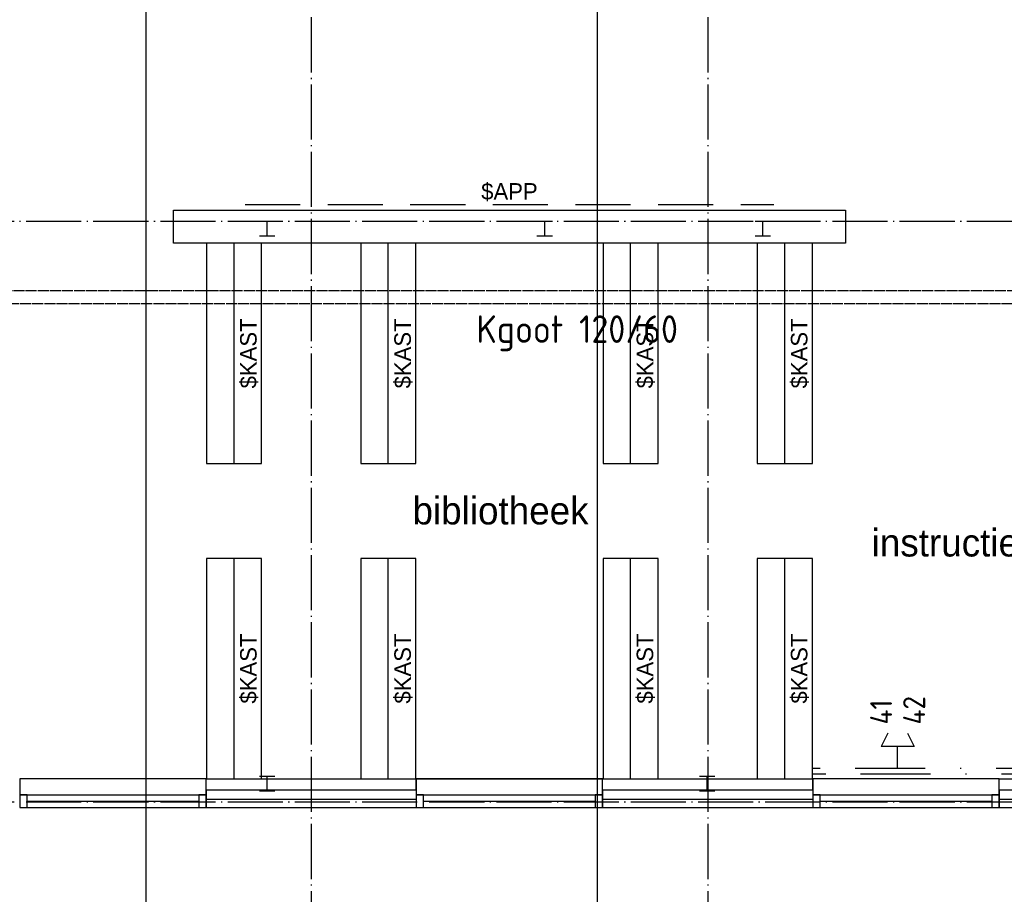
# Model space of a CAD drawing. Extents: x 0 to 1189, y 0 to 841.
# Tile 8 of 27: x 382 to 471, y 200 to 279. Entities that reach past the tile are written whole.
import ezdxf
from ezdxf.enums import TextEntityAlignment as Align

# ---------------------------------------------------------------- set-up
doc = ezdxf.new("R2010")
doc.units = 0
doc.header["$MEASUREMENT"] = 0
for name, pattern in [('B0304', [6, 5, -0.5, 0, -0.5]), ('B0704', [7.5, 5, -2.5]), ('E0001', [1, 1, 0]), ('E0002', [22.225, 6.35, -3.175, 6.35, -3.175, 0, -3.175])]:
    doc.linetypes.add(name, pattern=pattern)
doc.layers.get('0').update_dxf_attribs({"linetype": 'CONTINUOUS'})
for name, color, linetype in [('GOTEN', 3, 'CONTINUOUS'), ('VITELCODERING', 5, 'CONTINUOUS'), ('VITELDATA', 1, 'CONTINUOUS')]:
    doc.layers.add(name, color=color, linetype=linetype)
doc.styles.add('GBB_ISOP', font='b-gbp3.shx')
doc.styles.get("Standard").update_dxf_attribs({"font": 'ISO'})

# ---------------------------------------------------------------- blocks, each defined once
blk = doc.blocks.new('$DAT003')
for p, q in [((3.2, 0.9), (2, 1.5)), ((2, -1.5), (2, 1.5)), ((0, 0), (2, 0)), ((3.2, -0.9), (2, -1.5))]:
    blk.add_line(p, q)

msp = doc.modelspace()

# ---------------------------------------------------------------- linework, layer by layer
at = {"color": 8, "linetype": 'B0304'}
for p, q in [((408.244, 773.278), (408.244, 152.37)), ((444.244, 773.278), (444.244, 152.37)), ((156.669, 260.678), (802.258, 260.678)), ((156.669, 207.978), (802.258, 207.978))]:
    msp.add_line(p, q, dxfattribs=at)
at = {"color": 8}
for p, q in [((393.244, 555.968), (393.244, 135.968)), ((434.244, 135.968), (434.244, 555.968)), ((395.744, 261.678), (456.744, 261.678)), ((395.744, 258.678), (395.744, 261.678)), ((456.744, 261.678), (456.744, 258.678)), ((456.744, 258.678), (395.744, 258.678)), ((398.744, 258.678), (398.744, 238.678)), ((403.744, 258.678), (398.744, 258.678)), ((401.244, 238.678), (401.244, 258.678)), ((403.744, 238.678), (403.744, 258.678)), ((412.744, 258.678), (412.744, 238.678)), ((417.744, 258.678), (412.744, 258.678)), ((415.244, 238.678), (415.244, 258.678)), ((417.744, 238.678), (417.744, 258.678)), ((434.744, 258.678), (434.744, 238.678)), ((439.744, 258.678), (434.744, 258.678)), ((437.244, 238.678), (437.244, 258.678)), ((439.744, 238.678), (439.744, 258.678)), ((448.744, 258.678), (448.744, 238.678)), ((453.744, 258.678), (448.744, 258.678)), ((451.244, 238.678), (451.244, 258.678)), ((453.744, 238.678), (453.744, 258.678)), ((398.744, 238.678), (403.744, 238.678)), ((412.744, 238.678), (417.744, 238.678)), ((434.744, 238.678), (439.744, 238.678)), ((448.744, 238.678), (453.744, 238.678)), ((398.744, 230.078), (398.744, 210.078)), ((403.744, 230.078), (398.744, 230.078)), ((401.244, 210.078), (401.244, 230.078)), ((403.744, 210.078), (403.744, 230.078)), ((412.744, 230.078), (412.744, 210.078)), ((417.744, 230.078), (412.744, 230.078)), ((415.244, 210.078), (415.244, 230.078)), ((417.744, 210.078), (417.744, 230.078)), ((434.744, 230.078), (434.744, 210.078)), ((439.744, 230.078), (434.744, 230.078)), ((437.244, 210.078), (437.244, 230.078)), ((439.744, 210.078), (439.744, 230.078)), ((448.744, 230.078), (448.744, 210.078)), ((453.744, 230.078), (448.744, 230.078)), ((451.244, 210.078), (451.244, 230.078)), ((453.744, 210.078), (453.744, 230.078)), ((398.704, 210.078), (381.784, 210.078)), ((381.784, 210.078), (381.784, 208.618)), ((398.704, 210.078), (453.784, 210.078)), ((398.704, 208.618), (398.704, 210.078)), ((398.704, 209.078), (398.704, 210.078)), ((398.744, 210.078), (403.744, 210.078)), ((412.744, 210.078), (417.744, 210.078)), ((434.704, 210.078), (417.784, 210.078)), ((417.784, 210.078), (417.784, 208.618)), ((417.784, 209.078), (417.784, 210.078)), ((434.704, 208.618), (434.704, 210.078)), ((434.704, 209.078), (434.704, 210.078)), ((434.744, 210.078), (439.744, 210.078)), ((448.744, 210.078), (453.744, 210.078)), ((470.704, 210.078), (453.784, 210.078)), ((453.784, 210.078), (453.784, 208.618)), ((453.784, 209.078), (453.784, 210.078)), ((470.704, 210.078), (525.744, 210.078)), ((470.704, 208.618), (470.704, 210.078)), ((470.704, 209.078), (470.704, 210.078)), ((381.784, 208.618), (398.704, 208.618)), ((398.704, 209.078), (417.784, 209.078)), ((398.704, 209.078), (398.704, 207.478)), ((417.784, 209.078), (417.784, 207.478)), ((417.784, 208.618), (434.704, 208.618)), ((434.704, 209.078), (453.784, 209.078)), ((434.704, 209.078), (434.704, 207.478)), ((453.784, 209.078), (453.784, 207.478)), ((453.784, 208.618), (470.704, 208.618)), ((470.704, 209.078), (489.784, 209.078)), ((470.704, 209.078), (470.704, 207.478)), ((398.704, 208.228), (417.784, 208.228)), ((398.704, 207.478), (453.784, 207.478)), ((434.704, 208.228), (453.784, 208.228)), ((470.704, 208.228), (489.784, 208.228)), ((470.704, 207.478), (525.744, 207.478))]:
    msp.add_line(p, q, dxfattribs=at)
at = {"color": 8, "linetype": 'B0704'}
msp.add_line((402.244, 262.178), (450.244, 262.178), dxfattribs=at)
at = {"color": 8, "linetype": 'ByBlock'}
for p, q in [((403.544, 260.678), (404.944, 260.678)), ((404.244, 259.348), (404.244, 260.678)), ((428.744, 260.678), (430.144, 260.678)), ((429.444, 259.348), (429.444, 260.678)), ((448.544, 260.678), (449.944, 260.678)), ((449.244, 259.348), (449.244, 260.678)), ((403.544, 259.348), (404.944, 259.348)), ((428.744, 259.348), (430.144, 259.348)), ((448.544, 259.348), (449.944, 259.348)), ((403.544, 210.308), (404.944, 210.308)), ((404.244, 208.978), (404.244, 210.308)), ((443.494, 210.308), (444.894, 210.308)), ((444.194, 208.978), (444.194, 210.308)), ((382.454, 208.618), (381.784, 208.618)), ((381.784, 208.618), (381.784, 207.478)), ((382.454, 208.618), (398.034, 208.618)), ((382.454, 207.478), (382.454, 208.618)), ((398.704, 208.618), (398.034, 208.618)), ((398.034, 208.618), (398.034, 207.478)), ((398.704, 207.478), (398.704, 208.618)), ((403.544, 208.978), (404.944, 208.978)), ((418.454, 208.618), (417.784, 208.618)), ((417.784, 208.618), (417.784, 207.478)), ((418.454, 208.618), (434.034, 208.618)), ((418.454, 207.478), (418.454, 208.618)), ((434.704, 208.618), (434.034, 208.618)), ((434.034, 208.618), (434.034, 207.478)), ((434.704, 207.478), (434.704, 208.618)), ((443.494, 208.978), (444.894, 208.978)), ((454.454, 208.618), (453.784, 208.618)), ((453.784, 208.618), (453.784, 207.478)), ((454.454, 208.618), (470.034, 208.618)), ((454.454, 207.478), (454.454, 208.618)), ((470.704, 208.618), (470.034, 208.618)), ((470.034, 208.618), (470.034, 207.478)), ((470.704, 207.478), (470.704, 208.618)), ((381.784, 207.478), (382.454, 207.478)), ((382.454, 208.048), (398.034, 208.048)), ((382.454, 207.478), (398.034, 207.478)), ((398.034, 207.478), (398.704, 207.478)), ((417.784, 207.478), (418.454, 207.478)), ((418.454, 208.048), (434.034, 208.048)), ((418.454, 207.478), (434.034, 207.478)), ((434.034, 207.478), (434.704, 207.478)), ((453.784, 207.478), (454.454, 207.478)), ((454.454, 208.048), (470.034, 208.048)), ((454.454, 207.478), (470.034, 207.478)), ((470.034, 207.478), (470.704, 207.478))]:
    msp.add_line(p, q, dxfattribs=at)
at = {"layer": 'GOTEN', "linetype": 'E0001'}
for p, q in [((330.618, 254.393), (498.031, 254.393)), ((330.121, 253.193), (548.52, 253.193))]:
    msp.add_line(p, q, dxfattribs=at)
at = {"layer": 'GOTEN', "linetype": 'E0002'}
for p, q in [((508.627, 211.008), (453.766, 211.008)), ((509.127, 210.508), (453.766, 210.508))]:
    msp.add_line(p, q, dxfattribs=at)

# ---------------------------------------------------------------- block references
at = {"layer": 'VITELDATA', "rotation": 90}
msp.add_blockref('$DAT003', (461.487, 211.008), dxfattribs=at)

# ---------------------------------------------------------------- texts
at = {"color": 8, "style": 'GBB_ISOP'}
for s, p in [('bibliotheek', (417.444, 233.158)), ('instructieruimte', (459.127, 230.248))]:
    msp.add_text(s, height=2.5, dxfattribs=at).set_placement(p)
msp.add_attdef('$APP', text='Whiteboard', height=1.5, dxfattribs=at).set_placement((426.244, 262.178), align=Align.BOTTOM_CENTER)
for p in [(403.744, 248.678), (417.744, 248.678), (439.744, 248.678), (453.744, 248.678), (403.744, 220.078), (417.744, 220.078), (439.744, 220.078), (453.744, 220.078)]:
    msp.add_attdef('$KAST', text='Boekenrek', height=1.5, rotation=90, dxfattribs=at).set_placement(p, align=Align.BOTTOM_CENTER)
at = {"layer": 'GOTEN', "color": 4, "linetype": 'E0001'}
msp.add_text('Kgoot 120/60', height=2.5, dxfattribs=at).set_placement((423.245, 249.631))
at = {"layer": 'VITELCODERING'}
for s, p in [('41', (460.987, 215.008)), ('42', (463.987, 215.008))]:
    msp.add_text(s, height=2, rotation=90, dxfattribs=at).set_placement(p)

doc.saveas('drawing.dxf')
